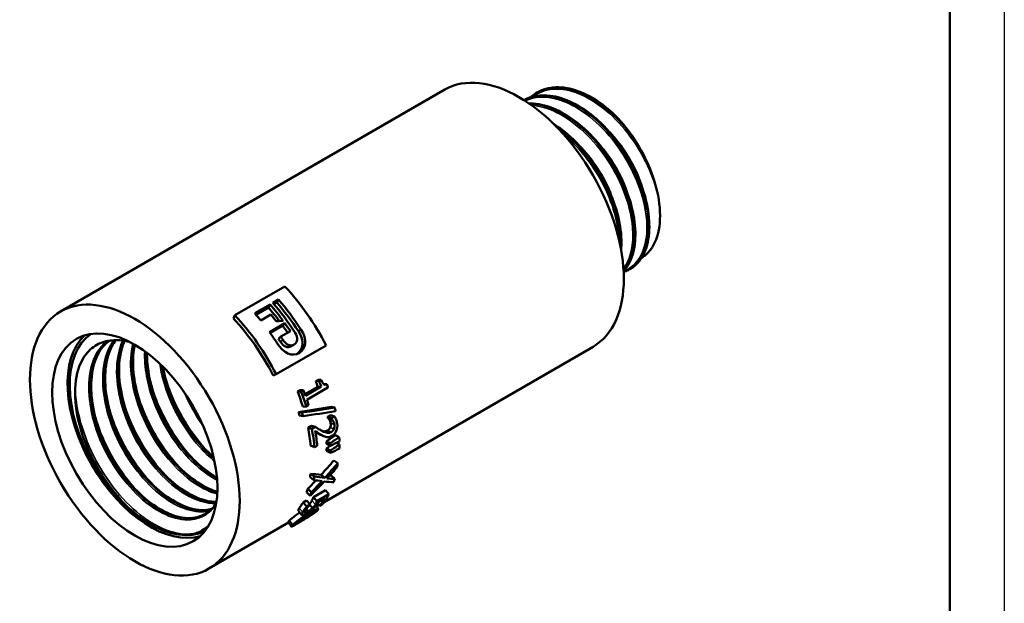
# Model space of a CAD drawing. Header units: millimetres. Extents: x -134 to 755, y -69 to 356.
# Tile 6 of 13: x 119 to 210, y 110 to 164. Entities that reach past the tile are written whole.
import ezdxf

# ---------------------------------------------------------------- set-up
doc = ezdxf.new("R2010")
doc.units = ezdxf.units.MM
for name, color, linetype, lineweight in [('Видимые тонкие (ГОСТ)', 7, 'Continuous', 35), ('Видимый контур (ГОСТ)', 7, 'Continuous', 50), ('Кромка (ГОСТ)', 7, 'Continuous', 50)]:
    doc.layers.add(name, color=color, linetype=linetype, lineweight=lineweight)

# ---------------------------------------------------------------- blocks, each defined once
blk = doc.blocks.new('Рамки ГОСТ_ граница 297x210')
at = {"layer": 'Кромка (ГОСТ)', "lineweight": 25}
blk.add_line((210, 297), (210, 0), dxfattribs=at)
at = {"layer": 'Кромка (ГОСТ)'}
blk.add_line((205, 5), (205, 292), dxfattribs=at)

msp = doc.modelspace()

# ---------------------------------------------------------------- linework, layer by layer
at = {"layer": 'Видимые тонкие (ГОСТ)'}
for p, q in [((145.0314, 134.8567), (145.2597, 135.0366)), ((143.3828, 133.8901), (143.6114, 134.0696)), ((144.3894, 133.4928), (144.6343, 133.6459)), ((144.9275, 132.7839), (145.0856, 132.8598)), ((147.9557, 126.0234), (148.3047, 125.8875)), ((147.9971, 126.4002), (148.3444, 126.2763)), ((147.7015, 125.736), (148.0511, 125.5953)), ((146.2757, 119.288), (146.5912, 118.9216)), ((145.1112, 118.591), (145.4259, 118.2233)), ((145.7812, 118.5239), (145.9478, 118.3182)), ((145.9744, 118.215), (146.0314, 118.1394)), ((145.9975, 118.0236), (146.0788, 117.9006)), ((146.4623, 118.272), (146.5044, 118.211)), ((144.2174, 117.4625), (144.4993, 117.0534)), ((144.7325, 117.1857), (144.7625, 117.1403)), ((145.2874, 117.6017), (145.3689, 117.4773))]:
    msp.add_line(p, q, dxfattribs=at)
for points, knots in [([(178.1268, 147.3632), (177.6557, 149.4172), (176.5431, 151.6361), (175.0783, 153.4059), (173.6139, 155.1752), (171.8137, 156.4752), (170.1544, 156.943), (168.7777, 157.3311), (167.5107, 157.1424), (166.5788, 156.43)], [8.11048, 8.11048, 8.11048, 8.11048, 8.8815114, 8.8815114, 8.8815114, 9.65231, 9.65231, 9.65231, 10.291803, 10.291803, 10.291803, 10.291803]), ([(174.9593, 140.3938), (175.3464, 140.5352), (175.6932, 140.7558), (175.9866, 141.054), (176.9097, 141.9921), (177.2933, 143.6867), (177.0186, 145.6686), (176.744, 147.6501), (175.8141, 149.8959), (174.4674, 151.7875), (173.0829, 153.7321), (171.2731, 155.2774), (169.54, 155.9725), (168.1966, 156.5112), (166.9117, 156.5346), (165.8968, 156.0581)], [13.2584405, 13.2584405, 13.2584405, 13.2584405, 13.5030153, 13.5030153, 13.5030153, 14.2725393, 14.2725393, 14.2725393, 15.0418712, 15.0418712, 15.0418712, 15.8327913, 15.8327913, 15.8327913, 16.4458727, 16.4458727, 16.4458727, 16.4458727]), ([(174.9473, 140.5988), (175.6168, 141.4803), (175.9261, 142.8304), (175.7924, 144.409), (175.6282, 146.35), (174.7957, 148.6136), (173.5093, 150.5697), (172.2238, 152.5244), (170.4992, 154.1493), (168.794, 154.9903), (168.0055, 155.3792), (167.2252, 155.5984), (166.4969, 155.6457)], [19.8586559, 19.8586559, 19.8586559, 19.8586559, 20.4878091, 20.4878091, 20.4878091, 21.2614037, 21.2614037, 21.2614037, 22.0344232, 22.0344232, 22.0344232, 22.3918897, 22.3918897, 22.3918897, 22.3918897]), ([(176.874, 147.4406), (176.6699, 148.2777), (176.3522, 149.1437), (175.9309, 149.9849), (175.2617, 151.3209), (174.3368, 152.5814), (173.3037, 153.5792)], [8.12549654, 8.12549654, 8.12549654, 8.12549654, 8.48563642, 8.48563642, 8.48563642, 9.05765388, 9.05765388, 9.05765388, 9.05765388]), ([(174.5311, 143.3074), (174.4506, 145.0481), (173.8184, 147.0902), (172.761, 148.9525), (171.8722, 150.5177), (170.6899, 151.9402), (169.4153, 152.9946)], [26.7226081, 26.7226081, 26.7226081, 26.7226081, 27.4314625, 27.4314625, 27.4314625, 28.0272323, 28.0272323, 28.0272323, 28.0272323]), ([(175.5895, 146.7024), (175.2969, 147.8876), (174.7758, 149.1313), (174.0712, 150.2773), (173.4872, 151.2271), (172.7811, 152.1029), (172.0169, 152.8376)], [14.40927018, 14.40927018, 14.40927018, 14.40927018, 14.91886826, 14.91886826, 14.91886826, 15.34124552, 15.34124552, 15.34124552, 15.34124552]), ([(174.3079, 145.9603), (173.9417, 147.4381), (173.2123, 149.0077), (172.2345, 150.3652), (171.7784, 150.9985), (171.2704, 151.5824), (170.7335, 152.0964)], [20.69245549, 20.69245549, 20.69245549, 20.69245549, 21.32798654, 21.32798654, 21.32798654, 21.62443082, 21.62443082, 21.62443082, 21.62443082]), ([(127.3798, 133.946), (126.6866, 133.3826), (126.1809, 132.5317), (125.9286, 131.4668), (125.5227, 129.7539), (125.7764, 127.5066), (126.6066, 125.3273), (127.4346, 123.1534), (128.8262, 121.0713), (130.3908, 119.6361), (131.9684, 118.189), (133.7032, 117.4161), (135.1044, 117.5214), (136.0977, 117.596), (136.9151, 118.1108), (137.4483, 118.9674)], [69.9946327, 69.9946327, 69.9946327, 69.9946327, 70.4727924, 70.4727924, 70.4727924, 71.2419606, 71.2419606, 71.2419606, 72.0092259, 72.0092259, 72.0092259, 72.7828251, 72.7828251, 72.7828251, 73.3312167, 73.3312167, 73.3312167, 73.3312167]), ([(128.0342, 134.0284), (127.5186, 133.3345), (127.1818, 132.416), (127.0661, 131.3433), (126.8639, 129.4704), (127.3373, 127.1487), (128.3424, 125.0046), (129.346, 122.8639), (130.8675, 120.9244), (132.478, 119.7064), (134.0059, 118.5509), (135.5968, 118.0569), (136.8473, 118.3301)], [63.8714031, 63.8714031, 63.8714031, 63.8714031, 64.3133417, 64.3133417, 64.3133417, 65.0850185, 65.0850185, 65.0850185, 65.8554898, 65.8554898, 65.8554898, 66.5864556, 66.5864556, 66.5864556, 66.5864556]), ([(128.865, 134.0048), (128.4893, 133.195), (128.2928, 132.1982), (128.3032, 131.0887), (128.322, 129.0906), (129.0112, 126.7493), (130.1697, 124.6917), (131.3275, 122.6353), (132.9404, 120.8851), (134.5571, 119.907), (135.5523, 119.305), (136.5419, 118.9995), (137.4213, 119.0011)], [57.7353562, 57.7353562, 57.7353562, 57.7353562, 58.1620523, 58.1620523, 58.1620523, 58.9304876, 58.9304876, 58.9304876, 59.6984465, 59.6984465, 59.6984465, 60.1711621, 60.1711621, 60.1711621, 60.1711621]), ([(129.7965, 133.7258), (129.5925, 132.8898), (129.5358, 131.931), (129.6393, 130.9064), (129.8516, 128.8071), (130.7338, 126.4558), (132.0295, 124.4891), (133.3241, 122.5241), (135.0159, 120.9654), (136.6274, 120.2314), (136.9419, 120.0881), (137.2527, 119.9766), (137.5565, 119.8965)], [51.6172925, 51.6172925, 51.6172925, 51.6172925, 51.9945859, 51.9945859, 51.9945859, 52.7676863, 52.7676863, 52.7676863, 53.5401188, 53.5401188, 53.5401188, 53.690911, 53.690911, 53.690911, 53.690911]), ([(130.8844, 133.0386), (130.8518, 132.3128), (130.9074, 131.5343), (131.0542, 130.7306), (131.4454, 128.5885), (132.4791, 126.2913), (133.8616, 124.452), (134.9614, 122.9891), (136.2716, 121.8286), (137.5519, 121.1519)], [45.5345021, 45.5345021, 45.5345021, 45.5345021, 45.8223105, 45.8223105, 45.8223105, 46.5894301, 46.5894301, 46.5894301, 47.1996226, 47.1996226, 47.1996226, 47.1996226]), ([(132.2725, 131.8904), (132.3471, 131.3707), (132.4592, 130.839), (132.6086, 130.3036), (133.2183, 128.119), (134.4417, 125.8977), (135.9323, 124.2348), (136.3736, 123.7424), (136.8368, 123.3007), (137.3093, 122.9169)], [39.4887215, 39.4887215, 39.4887215, 39.4887215, 39.6771867, 39.6771867, 39.6771867, 40.4461752, 40.4461752, 40.4461752, 40.6738522, 40.6738522, 40.6738522, 40.6738522]), ([(132.7428, 130.7555), (132.9, 130.2081), (133.09, 129.6586), (133.3115, 129.1144), (134.1313, 127.1007), (135.3749, 125.1787), (136.7893, 123.6978)], [33.40459608, 33.40459608, 33.40459608, 33.40459608, 33.57602905, 33.57602905, 33.57602905, 34.21049867, 34.21049867, 34.21049867, 34.21049867]), ([(124.4921, 129.6858), (124.5039, 129.0817), (124.5671, 128.4512), (124.6829, 127.8057), (125.1016, 125.4707), (126.2032, 122.9626), (127.6922, 120.9164), (129.1854, 118.8645), (131.0529, 117.2976), (132.8004, 116.6119), (133.7771, 116.2286), (134.7142, 116.1139), (135.5296, 116.2762)], [70.7402601, 70.7402601, 70.7402601, 70.7402601, 70.946257, 70.946257, 70.946257, 71.6913461, 71.6913461, 71.6913461, 72.4385267, 72.4385267, 72.4385267, 72.8561524, 72.8561524, 72.8561524, 72.8561524]), ([(131.4575, 130.0153), (132.0257, 128.0669), (133.0116, 126.0928), (134.2484, 124.4402), (134.6454, 123.9096), (135.0673, 123.4135), (135.505, 122.9589)], [39.68778139, 39.68778139, 39.68778139, 39.68778139, 40.29781841, 40.29781841, 40.29781841, 40.49368398, 40.49368398, 40.49368398, 40.49368398]), ([(130.1765, 129.2727), (130.4401, 128.3581), (130.7936, 127.4377), (131.2277, 126.5478), (132.0156, 124.9331), (133.0633, 123.4299), (134.2219, 122.2171)], [45.9709667, 45.9709667, 45.9709667, 45.9709667, 46.2572925, 46.2572925, 46.2572925, 46.77686928, 46.77686928, 46.77686928, 46.77686928]), ([(127.6082, 127.7906), (128.0096, 126.4083), (128.616, 125.0125), (129.3824, 123.7296), (130.0435, 122.6228), (130.8203, 121.6054), (131.6537, 120.7362)], [58.53733731, 58.53733731, 58.53733731, 58.53733731, 58.97000187, 58.97000187, 58.97000187, 59.3432399, 59.3432399, 59.3432399, 59.3432399]), ([(128.8874, 128.532), (129.5771, 126.1504), (130.9111, 123.7385), (132.5349, 121.9075), (132.6669, 121.7586), (132.8007, 121.6138), (132.936, 121.473)], [52.25415201, 52.25415201, 52.25415201, 52.25415201, 52.99947887, 52.99947887, 52.99947887, 53.06005459, 53.06005459, 53.06005459, 53.06005459]), ([(126.3215, 127.0485), (126.4635, 126.5543), (126.6323, 126.0583), (126.827, 125.566), (127.6461, 123.4954), (128.9165, 121.5099), (130.3682, 119.9904)], [64.82052262, 64.82052262, 64.82052262, 64.82052262, 64.97530519, 64.97530519, 64.97530519, 65.62642521, 65.62642521, 65.62642521, 65.62642521]), ([(125.0893, 125.5559), (125.7248, 123.6929), (126.723, 121.8441), (127.9338, 120.3051), (129.148, 118.7617), (130.5652, 117.5334), (131.9526, 116.813)], [71.1754891, 71.1754891, 71.1754891, 71.1754891, 71.7534653, 71.7534653, 71.7534653, 72.333073, 72.333073, 72.333073, 72.333073])]:
    msp.add_open_spline(points, degree=3, knots=knots, dxfattribs=at)
msp.add_open_spline([(134.519, 129.2619), (134.9787, 128.1797), (135.5718, 127.131), (136.2499, 126.187)], degree=3, dxfattribs=at)
at = {"layer": 'Видимый контур (ГОСТ)'}
for p, q in [((123.1477, 136.672), (158.503, 157.0844)), ((167.005, 156.8197), (167.017, 156.8267)), ((175.5327, 140.5665), (175.5447, 140.5735)), ((139.1822, 136.339), (143.7784, 138.9926)), ((142.6677, 137.4714), (143.2007, 137.7791)), ((143.0451, 137.5023), (143.2007, 137.7791)), ((141.006, 136.512), (142.4183, 137.3274)), ((142.2627, 137.0506), (141.1141, 136.3874)), ((142.2627, 137.0506), (142.4183, 137.3274)), ((143.0451, 137.5023), (142.7758, 137.3468)), ((139.0451, 136.0418), (139.1822, 136.339)), ((142.4936, 136.3955), (141.5583, 135.8555)), ((142.3768, 134.7816), (143.7892, 135.597)), ((143.5852, 135.3814), (142.4264, 134.7124)), ((143.5852, 135.3814), (143.7892, 135.597)), ((143.1934, 134.18), (143.4151, 134.3701)), ((144.2882, 134.8742), (143.4151, 134.3701)), ((147.5747, 133.5628), (142.9785, 130.9092)), ((147.4099, 119.1565), (172.153, 133.442)), ((142.7073, 130.8039), (142.9785, 130.9092)), ((145.6297, 129.0808), (146.8121, 129.7634)), ((145.682, 128.9348), (147.1264, 129.7687)), ((147.7522, 129.6845), (145.8101, 128.5632)), ((146.626, 130.2682), (146.8234, 130.3821)), ((146.626, 130.2682), (146.9336, 130.292)), ((146.8121, 129.7634), (147.1264, 129.7687)), ((146.8234, 130.3821), (147.131, 130.4059)), ((146.9336, 130.292), (147.131, 130.4059)), ((147.3867, 129.9814), (147.6498, 129.9837)), ((144.9616, 129.3072), (145.1816, 129.4343)), ((144.9616, 129.3072), (145.2691, 129.331)), ((145.1816, 129.4343), (145.4892, 129.4581)), ((145.2691, 129.331), (145.4892, 129.4581)), ((145.4294, 127.9505), (145.7541, 127.9246)), ((145.9742, 128.0517), (145.7541, 127.9246)), ((148.0414, 127.9108), (148.3793, 127.8359)), ((145.0402, 127.417), (145.3678, 127.3815)), ((145.1293, 127.1027), (145.4602, 127.0556)), ((147.6964, 126.9568), (148.0038, 127.1343)), ((147.6964, 126.9568), (148.0395, 126.8572)), ((147.7001, 126.937), (148.0434, 126.8367)), ((148.0038, 127.1343), (148.3469, 127.0347)), ((148.0395, 126.8572), (148.3469, 127.0347)), ((145.9213, 125.9956), (146.2269, 126.172)), ((145.9213, 125.9956), (146.264, 125.8981)), ((146.2269, 126.172), (146.5696, 126.0745)), ((146.264, 125.8981), (146.5696, 126.0745)), ((147.8669, 126.7423), (148.2119, 126.6323)), ((146.9008, 125.4143), (147.2498, 125.2784)), ((148.4379, 125.294), (148.7903, 125.1232)), ((146.1584, 124.3497), (146.5098, 124.192)), ((146.7596, 124.3362), (146.5098, 124.192)), ((147.6043, 124.7348), (147.9569, 124.5613)), ((147.6165, 124.5085), (147.9695, 124.3266)), ((148.5462, 124.6054), (148.8196, 124.455)), ((147.6291, 124.0921), (147.9826, 123.895)), ((147.6304, 123.8715), (147.984, 123.6663)), ((148.2969, 122.9781), (148.6477, 122.7245)), ((146.1442, 121.7563), (146.4951, 121.5035)), ((147.1151, 121.6597), (147.462, 121.3805)), ((148.0309, 121.5861), (148.3719, 121.2815)), ((146.1013, 121.4276), (146.4506, 121.1627)), ((145.7893, 120.0489), (146.1271, 119.7336)), ((145.8806, 120.3603), (146.2219, 120.0564)), ((146.4071, 119.5955), (147.518, 120.2369)), ((146.7294, 119.2415), (147.8402, 119.8828)), ((147.518, 120.2369), (147.8402, 119.8828)), ((145.4758, 119.1099), (145.7815, 119.2863)), ((145.4758, 119.1099), (145.7994, 118.7585)), ((145.7815, 119.2863), (146.105, 118.935)), ((145.7994, 118.7585), (146.105, 118.935)), ((146.0729, 118.8907), (146.3207, 118.5896)), ((146.4071, 119.5955), (146.7294, 119.2415)), ((146.6974, 118.7451), (146.9545, 118.8935)), ((146.8291, 119.054), (147.0155, 118.8154)), ((147.4647, 119.5062), (146.8901, 119.1745)), ((147.2688, 118.9616), (147.0155, 118.8154)), ((145.6216, 118.2359), (145.6526, 118.1981)), ((136.7977, 113.0295), (144.1334, 117.2648))]:
    msp.add_line(p, q, dxfattribs=at)
for centre, major_axis, start_param, end_param in [((165.328, 145.2632), (-6.825, 11.8212), 3.1415927, 6.2831853), ((171.8801, 149.0461), (-4.5849, 7.9412), 4.8632545, 4.922002), ((139.8996, 130.5821), (7.075, -12.2543), 1.4819045, 1.958095), ((138.7981, 129.9461), (7.075, -12.2543), 1.6541183, 1.9005766), ((138.0157, 129.4944), (-6.825, 11.8212), 4.9208314, 5.0421693), ((138.0157, 129.4944), (7.075, -12.2543), 1.760546, 1.9005766), ((138.265, 129.6384), (-7.075, 12.2543), 4.7947682, 5.0421693), ((138.7981, 129.9461), (-6.825, 11.8212), 4.7957109, 5.0421693), ((135.3034, 127.9285), (-6.825, 11.8212), 4.6234972, 5.0996877), ((135.3034, 127.9285), (-7.075, 12.2543), 4.6234972, 5.0996877), ((136.6033, 128.679), (-7.075, 12.2543), 4.9797009, 5.0421693), ((137.5387, 129.219), (-7.075, 12.2543), 4.9231072, 4.9797009), ((138.0157, 129.4944), (-6.825, 11.8212), 4.8241803, 4.8827018), ((138.0157, 129.4944), (7.075, -12.2543), 1.6786217, 1.7411092), ((131.3869, 125.6673), (5.375, -9.3098), 3.2735299, 6.1512481), ((131.3869, 125.6673), (5.2375, -9.0716), 3.1781058, 6.2466722), ((131.3869, 125.6673), (5.2375, -9.0716), 3.1781058, 6.2466722), ((136.6033, 128.679), (-7.075, 12.2543), 4.7970281, 4.8827018), ((137.1426, 128.9903), (-6.825, 11.8212), 4.7947682, 4.8202144), ((137.1426, 128.9903), (7.075, -12.2543), 1.6531756, 1.6786217), ((138.23, 129.6181), (-6.825, 11.8212), 4.4022979, 4.4428315), ((138.23, 129.6181), (-7.075, 12.2543), 4.4022979, 4.4428315), ((138.7277, 129.9055), (7.075, -12.2543), 1.2319337, 1.2550957), ((136.5655, 128.6571), (-6.825, 11.8212), 4.3338975, 4.4428315), ((136.5655, 128.6571), (-7.075, 12.2543), 4.3338975, 4.4428315), ((136.7856, 128.7842), (7.075, -12.2543), 1.2607053, 1.3012389), ((136.7856, 128.7842), (7.075, -12.2543), 1.1923048, 1.2319337), ((138.8168, 129.9569), (7.075, -12.2543), 1.0583992, 1.0840946), ((136.0974, 128.3869), (-6.825, 11.8212), 4.2873924, 4.3127259), ((136.0974, 128.3869), (-7.075, 12.2543), 4.2873924, 4.3127259), ((138.3295, 129.6756), (-6.825, 11.8212), 4.1690488, 4.1706774), ((136.5655, 128.6571), (-6.825, 11.8212), 4.0376765, 4.1753822), ((138.3295, 129.6756), (-7.075, 12.2543), 4.1690488, 4.1706774), ((136.5655, 128.6571), (-7.075, 12.2543), 4.0376765, 4.1753822), ((136.8153, 128.8013), (7.075, -12.2543), 0.8960838, 1.0057417), ((138.8168, 129.9569), (7.075, -12.2543), 0.8327501, 0.8655027), ((137.9785, 129.4729), (-6.825, 11.8212), 3.9808571, 4.000581), ((137.9785, 129.4729), (-7.075, 12.2543), 3.9808571, 4.000581), ((138.8168, 129.9569), (7.075, -12.2543), 0.7762926, 0.8090452), ((137.9785, 129.4729), (-6.825, 11.8212), 3.9243995, 3.9441235), ((137.9785, 129.4729), (-7.075, 12.2543), 3.9243995, 3.9441235), ((138.7208, 129.9015), (7.075, -12.2543), 0.6259201, 0.6599394), ((136.5655, 128.6571), (-6.825, 11.8212), 3.7716747, 3.8037035), ((136.5655, 128.6571), (-7.075, 12.2543), 3.7716747, 3.8037035), ((138.7208, 129.9015), (7.075, -12.2543), 0.4864049, 0.5184337), ((136.5655, 128.6571), (-6.825, 11.8212), 3.6279976, 3.6620169), ((136.5655, 128.6571), (-7.075, 12.2543), 3.6279976, 3.6620169), ((138.7208, 129.9015), (7.075, -12.2543), 0.2388605, 0.361366), ((136.948, 128.878), (7.075, -12.2543), 0.3684232, 0.3705947), ((138.4675, 129.7553), (7.075, -12.2543), 0.2388605, 0.3325944)]:
    msp.add_ellipse(centre, major_axis=major_axis, ratio=0.5773503, start_param=start_param, end_param=end_param, dxfattribs=at)
for major_axis in [(-6.825, 11.8212), (-5.375, 9.3098)]:
    msp.add_ellipse((129.9727, 124.8508), major_axis=major_axis, ratio=0.5773503, dxfattribs=at)
for points, knots in [([(166.8537, 156.7192), (167.2473, 156.9786), (167.6915, 157.1539), (168.1761, 157.2345), (169.6382, 157.4777), (171.4512, 156.8557), (173.1343, 155.5465), (174.0645, 154.823), (174.953, 153.8986), (175.7239, 152.8566)], [-10.2430742, -10.2430742, -10.2430742, -10.2430742, -9.98754, -9.98754, -9.98754, -9.2164091, -9.2164091, -9.2164091, -8.7902453, -8.7902453, -8.7902453, -8.7902453]), ([(175.4106, 153.2876), (173.9641, 155.1073), (172.1613, 156.4791), (170.4777, 157.022), (169.1813, 157.44), (167.9666, 157.3628), (167.0187, 156.8229)], [2.5658075, 2.5658075, 2.5658075, 2.5658075, 3.334851, 3.334851, 3.334851, 3.9269908, 3.9269908, 3.9269908, 3.9269908]), ([(167.1771, 156.9133), (167.7117, 157.1843), (168.3293, 157.3177), (169.6265, 157.2949), (170.3215, 157.1416), (171.7304, 156.5732), (172.4622, 156.1449), (173.3186, 155.4884), (173.4746, 155.3623), (173.629, 155.2309)], [0, 0, 0, 0, 0.28854717, 0.28854717, 0.57456741, 0.57456741, 0.86699647, 0.86699647, 0.93267759, 0.93267759, 0.93267759, 0.93267759]), ([(175.544, 140.5752), (175.7023, 140.6654), (175.8516, 140.7713), (175.9907, 140.8928), (176.9782, 141.7555), (177.4406, 143.3952), (177.2383, 145.3598), (177.0361, 147.3239), (176.1713, 149.5903), (174.8639, 151.5373), (173.5569, 153.4839), (171.8215, 155.0891), (170.1132, 155.9105), (168.5171, 156.6779), (166.9615, 156.7511), (165.8, 156.1219)], [7.0685835, 7.0685835, 7.0685835, 7.0685835, 7.1767305, 7.1767305, 7.1767305, 7.9444791, 7.9444791, 7.9444791, 8.7120321, 8.7120321, 8.7120321, 9.479395, 9.479395, 9.479395, 10.1963274, 10.1963274, 10.1963274, 10.1963274]), ([(165.804, 156.1158), (166.3342, 156.4045), (166.9431, 156.5538), (167.6053, 156.5464), (169.159, 156.5292), (170.9893, 155.6508), (172.6143, 154.1576), (174.2376, 152.666), (175.6383, 150.578), (176.4515, 148.4669), (177.2721, 146.3365), (177.4852, 144.2074), (177.0466, 142.6739), (176.7535, 141.649), (176.172, 140.8982), (175.3953, 140.4996)], [-16.476972, -16.476972, -16.476972, -16.476972, -16.1494792, -16.1494792, -16.1494792, -15.3811969, -15.3811969, -15.3811969, -14.6137227, -14.6137227, -14.6137227, -13.8392353, -13.8392353, -13.8392353, -13.3216781, -13.3216781, -13.3216781, -13.3216781]), ([(165.8929, 156.1719), (166.4275, 156.4429), (167.0451, 156.5763), (168.3423, 156.5534), (169.0373, 156.4002), (170.4462, 155.8318), (171.178, 155.4035), (171.9637, 154.8012), (172.0497, 154.7334), (172.3922, 154.455), (172.6459, 154.2308), (173.5736, 153.3433), (174.2202, 152.5818), (175.3401, 150.97), (175.83, 150.1016), (176.6087, 148.3567), (176.907, 147.4587), (177.2796, 145.7445), (177.3581, 144.9072), (177.2877, 143.3949), (177.1372, 142.7013), (176.6243, 141.5473), (176.2546, 141.0716), (175.7589, 140.7099), (175.717, 140.681), (175.6744, 140.6532)], [0, 0, 0, 0, 0.2885472, 0.2885472, 0.5745674, 0.5745674, 0.8669965, 0.8669965, 0.9030885, 0.9030885, 1.0115324, 1.0115324, 1.3090518, 1.3090518, 1.6014274, 1.6014274, 1.8937369, 1.8937369, 2.1864767, 2.1864767, 2.4801337, 2.4801337, 2.7731743, 2.7731743, 2.7997323, 2.7997323, 2.7997323, 2.7997323]), ([(166.2526, 155.8233), (166.3056, 155.8243), (166.3589, 155.8244), (167.0581, 155.812), (167.7531, 155.6588), (169.1621, 155.0903), (169.8938, 154.6621), (171.2954, 153.5877), (171.9824, 152.9271), (173.2243, 151.4642), (173.7949, 150.6439), (174.7531, 148.9499), (175.1529, 148.0552), (175.7372, 146.3034), (175.9289, 145.4245), (176.0841, 143.7899), (176.0491, 143.0142), (175.7568, 141.6608), (175.4948, 141.066), (175.0791, 140.531), (175.0213, 140.4627), (174.9612, 140.3974)], [0.2648541, 0.2648541, 0.2648541, 0.2648541, 0.2885472, 0.2885472, 0.5745674, 0.5745674, 0.8669965, 0.8669965, 1.1606228, 1.1606228, 1.453481, 1.453481, 1.7458163, 1.7458163, 2.0382542, 2.0382542, 2.3314306, 2.3314306, 2.6252849, 2.6252849, 2.6703654, 2.6703654, 2.6703654, 2.6703654]), ([(174.9585, 140.4051), (175.6617, 141.1959), (176.0387, 142.4366), (175.9995, 143.9253), (175.9495, 145.8204), (175.2252, 148.0951), (174.0102, 150.1185), (172.7961, 152.1404), (171.1056, 153.8879), (169.3861, 154.8752), (168.3145, 155.4905), (167.239, 155.8061), (166.2707, 155.8055)], [13.5290315, 13.5290315, 13.5290315, 13.5290315, 14.1355687, 14.1355687, 14.1355687, 14.9077051, 14.9077051, 14.9077051, 15.6792497, 15.6792497, 15.6792497, 16.1601194, 16.1601194, 16.1601194, 16.1601194]), ([(166.2794, 155.804), (166.4629, 155.8045), (166.6503, 155.7931), (166.8412, 155.7697), (168.4479, 155.5726), (170.2788, 154.5214), (171.8526, 152.9089), (173.4914, 151.2297), (174.8305, 148.9611), (175.4953, 146.7737), (176.1399, 144.6528), (176.145, 142.6344), (175.5238, 141.283), (175.371, 140.9505), (175.1807, 140.6594), (174.9582, 140.4125)], [-22.4396629, -22.4396629, -22.4396629, -22.4396629, -22.3484707, -22.3484707, -22.3484707, -21.580807, -21.580807, -21.580807, -20.7813969, -20.7813969, -20.7813969, -20.0062841, -20.0062841, -20.0062841, -19.8155629, -19.8155629, -19.8155629, -19.8155629]), ([(175.4106, 153.2876), (174.9852, 153.8519), (174.5837, 154.302), (173.9577, 154.9415), (173.7347, 155.1406), (173.6332, 155.2273), (173.6311, 155.2291), (173.629, 155.2309)], [-0.088933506, -0.088933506, -0.088933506, -0.088933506, -0.045690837, -0.045690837, -0.00901689, -0.00901689, -0.008283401, -0.008283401, -0.008283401, -0.008283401]), ([(168.5298, 153.9288), (168.7922, 153.763), (169.0528, 153.581), (170.0112, 152.8463), (170.6982, 152.1857), (171.9401, 150.7228), (172.5107, 149.9025), (173.4689, 148.2085), (173.8688, 147.3138), (174.453, 145.562), (174.6447, 144.6831), (174.7726, 143.3366), (174.7756, 142.8243), (174.7318, 142.3454)], [0.7598463, 0.7598463, 0.7598463, 0.7598463, 0.8669965, 0.8669965, 1.1606228, 1.1606228, 1.453481, 1.453481, 1.7458163, 1.7458163, 2.0382542, 2.0382542, 2.2282099, 2.2282099, 2.2282099, 2.2282099]), ([(174.704, 142.496), (174.8079, 144.2218), (174.2957, 146.365), (173.2799, 148.374), (172.2299, 150.4506), (170.6532, 152.3601), (168.9624, 153.5773), (168.8742, 153.6408), (168.7857, 153.7024), (168.6971, 153.762)], [20.3228248, 20.3228248, 20.3228248, 20.3228248, 21.0654957, 21.0654957, 21.0654957, 21.8331594, 21.8331594, 21.8331594, 21.8731957, 21.8731957, 21.8731957, 21.8731957]), ([(168.7417, 153.7101), (169.6551, 153.0844), (170.5458, 152.2658), (171.3397, 151.3103), (172.8218, 149.5267), (173.9503, 147.2868), (174.4315, 145.2103), (174.65, 144.2675), (174.7341, 143.3634), (174.6894, 142.5469)], [-28.1477158, -28.1477158, -28.1477158, -28.1477158, -27.7347167, -27.7347167, -27.7347167, -26.9637396, -26.9637396, -26.9637396, -26.6137139, -26.6137139, -26.6137139, -26.6137139]), ([(178.1268, 147.3632), (177.9517, 148.263), (177.6557, 149.1999), (176.8416, 151.0753), (176.3224, 152.002), (175.7239, 152.8566)], [-0.62215076, -0.62215076, -0.62215076, -0.62215076, -0.31533638, -0.31533638, 0, 0, 0, 0]), ([(176.5993, 141.6007), (176.9196, 141.7923), (177.202, 142.0484), (177.8569, 142.9157), (178.1318, 143.6386), (178.3703, 145.3517), (178.3281, 146.3281), (178.1268, 147.3632)], [-0.90122559, -0.90122559, -0.90122559, -0.90122559, -0.70136294, -0.70136294, -0.35264054, -0.35264054, 0, 0, 0, 0]), ([(128.2157, 119.8521), (127.3863, 120.8541), (126.6525, 121.9812), (125.4749, 124.3381), (125.0368, 125.5431), (124.5102, 127.8709), (124.4198, 128.9728), (124.5942, 130.9295), (124.85, 131.7704), (125.5461, 132.8863), (125.8983, 133.2511), (126.7197, 133.7795), (127.1832, 133.9437), (127.6909, 134.004)], [0, 0, 0, 0, 0.4009498, 0.4009498, 0.7936422, 0.7936422, 1.1780741, 1.1780741, 1.5542421, 1.5542421, 1.810301, 1.810301, 2.0623573, 2.0623573, 2.0623573, 2.0623573]), ([(127.6055, 133.985), (127.0201, 133.5385), (126.5617, 132.8933), (126.2732, 132.0841), (125.7146, 130.5166), (125.7996, 128.3517), (126.4907, 126.1743), (127.1798, 124.0032), (128.4627, 121.8442), (129.9755, 120.2779), (131.4847, 118.7152), (133.2047, 117.7597), (134.6546, 117.6623), (135.3773, 117.6138), (136.0286, 117.7789), (136.5677, 118.1308)], [69.9776774, 69.9776774, 69.9776774, 69.9776774, 70.3766536, 70.3766536, 70.3766536, 71.1494678, 71.1494678, 71.1494678, 71.9200785, 71.9200785, 71.9200785, 72.6888645, 72.6888645, 72.6888645, 73.0721135, 73.0721135, 73.0721135, 73.0721135]), ([(136.4477, 118.0507), (135.5446, 117.54), (134.3507, 117.5353), (133.0798, 118.0646), (131.4975, 118.7236), (129.8146, 120.2032), (128.5036, 122.1088), (127.1929, 124.0141), (126.2696, 126.3238), (125.9994, 128.4173), (125.7293, 130.5104), (126.1158, 132.3638), (127.0679, 133.4812), (127.2314, 133.6731), (127.4114, 133.843), (127.6057, 133.9903)], [-66.7574671, -66.7574671, -66.7574671, -66.7574671, -66.138858, -66.138858, -66.138858, -65.3686661, -65.3686661, -65.3686661, -64.598594, -64.598594, -64.598594, -63.8286404, -63.8286404, -63.8286404, -63.6963982, -63.6963982, -63.6963982, -63.6963982]), ([(127.6055, 133.9928), (127.1972, 133.6773), (126.8508, 133.2541), (126.2884, 132.1667), (126.0884, 131.4633), (125.9224, 129.9295), (125.949, 129.0833), (126.2152, 127.3452), (126.4575, 126.4317), (127.124, 124.6466), (127.5569, 123.7529), (128.5557, 122.0962), (129.1341, 121.3128), (130.3587, 119.9536), (131.0203, 119.3608), (132.3373, 118.437), (133.0091, 118.0941), (134.2724, 117.6932), (134.879, 117.6295), (135.7413, 117.7456), (136.0455, 117.839), (136.3218, 117.979)], [0.0434481, 0.0434481, 0.0434481, 0.0434481, 0.3065073, 0.3065073, 0.6038805, 0.6038805, 0.8946857, 0.8946857, 1.1847674, 1.1847674, 1.4756597, 1.4756597, 1.7670267, 1.7670267, 2.0582607, 2.0582607, 2.3487446, 2.3487446, 2.6384981, 2.6384981, 2.814276, 2.814276, 2.814276, 2.814276]), ([(128.2051, 134.0349), (127.8138, 133.5189), (127.524, 132.8749), (127.3578, 132.1284), (126.9737, 130.4028), (127.2541, 128.1495), (128.1072, 125.9803), (128.9589, 123.8146), (130.3708, 121.7576), (131.9411, 120.3653), (133.5089, 118.9752), (135.2159, 118.2634), (136.5806, 118.4163), (136.7346, 118.4336), (136.8841, 118.4619), (137.0286, 118.5007)], [63.8674555, 63.8674555, 63.8674555, 63.8674555, 64.2025585, 64.2025585, 64.2025585, 64.9771818, 64.9771818, 64.9771818, 65.7505168, 65.7505168, 65.7505168, 66.5226615, 66.5226615, 66.5226615, 66.6098248, 66.6098248, 66.6098248, 66.6098248]), ([(137.0307, 118.5119), (136.4577, 118.3613), (135.8107, 118.3695), (135.1236, 118.5482), (133.5899, 118.947), (131.8744, 120.191), (130.4577, 121.9503), (129.0411, 123.7095), (127.9399, 125.9642), (127.4674, 128.11), (126.995, 130.2556), (127.1571, 132.2684), (127.9239, 133.61), (128.011, 133.7623), (128.1058, 133.9059), (128.2078, 134.0403)], [-60.3252328, -60.3252328, -60.3252328, -60.3252328, -59.9805976, -59.9805976, -59.9805976, -59.2113239, -59.2113239, -59.2113239, -58.4421584, -58.4421584, -58.4421584, -57.6730998, -57.6730998, -57.6730998, -57.5857344, -57.5857344, -57.5857344, -57.5857344]), ([(128.2165, 134.0417), (128.0896, 133.8702), (127.974, 133.6843), (127.5725, 132.9081), (127.3726, 132.2047), (127.2066, 130.6709), (127.2332, 129.8248), (127.4994, 128.0866), (127.7417, 127.1732), (128.4081, 125.388), (128.8411, 124.4943), (129.8398, 122.8376), (130.4182, 122.0542), (131.6429, 120.695), (132.3045, 120.1022), (133.6215, 119.1784), (134.2933, 118.8355), (135.5566, 118.4346), (136.1632, 118.3709), (136.8153, 118.4587), (136.9281, 118.4805), (137.0379, 118.5084)], [0.2038409, 0.2038409, 0.2038409, 0.2038409, 0.3065073, 0.3065073, 0.6038805, 0.6038805, 0.8946857, 0.8946857, 1.1847674, 1.1847674, 1.4756597, 1.4756597, 1.7670267, 1.7670267, 2.0582607, 2.0582607, 2.3487446, 2.3487446, 2.6384981, 2.6384981, 2.7008337, 2.7008337, 2.7008337, 2.7008337]), ([(127.6909, 134.004), (127.9785, 134.0381), (128.4017, 134.0725), (129.1189, 133.9762), (129.2869, 133.9453), (129.4564, 133.906)], [0, 0, 0, 0, 0.142487, 0.142487, 0.18543274, 0.18543274, 0.18543274, 0.18543274]), ([(129.0181, 133.9849), (128.7827, 133.4791), (128.6185, 132.8992), (128.5355, 132.2607), (128.2979, 130.434), (128.7262, 128.1475), (129.6892, 126.0166), (130.6517, 123.887), (132.1366, 121.9369), (133.7251, 120.6891), (135.003, 119.6853), (136.3359, 119.145), (137.4789, 119.1395)], [57.7382177, 57.7382177, 57.7382177, 57.7382177, 58.0076419, 58.0076419, 58.0076419, 58.7784197, 58.7784197, 58.7784197, 59.548699, 59.548699, 59.548699, 60.1683678, 60.1683678, 60.1683678, 60.1683678]), ([(137.4803, 119.144), (137.3812, 119.1439), (137.2805, 119.148), (137.1785, 119.1563), (135.7225, 119.2748), (134.0025, 120.2504), (132.4993, 121.8265), (130.9964, 123.4025), (129.7276, 125.5615), (129.0515, 127.7262), (128.3754, 129.8907), (128.2999, 132.0368), (128.8597, 133.5908), (128.9091, 133.7281), (128.9635, 133.8605), (129.0225, 133.988)], [-53.8831989, -53.8831989, -53.8831989, -53.8831989, -53.8293581, -53.8293581, -53.8293581, -53.06091, -53.06091, -53.06091, -52.2925587, -52.2925587, -52.2925587, -51.5243027, -51.5243027, -51.5243027, -51.4564733, -51.4564733, -51.4564733, -51.4564733]), ([(129.0397, 133.9861), (128.8049, 133.4583), (128.6455, 132.8415), (128.4908, 131.4123), (128.5174, 130.5662), (128.7836, 128.828), (129.0258, 127.9146), (129.6923, 126.1295), (130.1253, 125.2357), (131.124, 123.579), (131.7024, 122.7956), (132.9271, 121.4365), (133.5887, 120.8436), (134.9056, 119.9199), (135.5775, 119.5769), (136.6512, 119.2362), (137.0806, 119.1629), (137.4825, 119.1563)], [0.3466515, 0.3466515, 0.3466515, 0.3466515, 0.6038805, 0.6038805, 0.8946857, 0.8946857, 1.1847674, 1.1847674, 1.4756597, 1.4756597, 1.7670267, 1.7670267, 2.0582607, 2.0582607, 2.3487446, 2.3487446, 2.551414, 2.551414, 2.551414, 2.551414]), ([(137.5657, 120.0698), (136.4142, 120.4054), (135.1692, 121.1862), (134.0302, 122.3163), (132.4912, 123.8434), (131.1645, 125.9909), (130.4306, 128.1748), (129.7729, 130.1321), (129.5987, 132.0985), (129.9449, 133.6441)], [-47.3932632, -47.3932632, -47.3932632, -47.3932632, -46.8194533, -46.8194533, -46.8194533, -46.0440273, -46.0440273, -46.0440273, -45.3490484, -45.3490484, -45.3490484, -45.3490484]), ([(129.938, 133.6467), (129.84, 133.2264), (129.7798, 132.775), (129.7605, 132.2987), (129.6815, 130.3562), (130.2803, 128.0214), (131.3773, 125.93), (132.4733, 123.8405), (134.053, 122.018), (135.6667, 120.9562), (136.3065, 120.5353), (136.9485, 120.2358), (137.5639, 120.0622)], [51.6303997, 51.6303997, 51.6303997, 51.6303997, 51.820597, 51.820597, 51.820597, 52.5962295, 52.5962295, 52.5962295, 53.3711691, 53.3711691, 53.3711691, 53.6783741, 53.6783741, 53.6783741, 53.6783741]), ([(129.9718, 133.6286), (129.9222, 133.3983), (129.8837, 133.1588), (129.7749, 132.1537), (129.8015, 131.3076), (130.0678, 129.5695), (130.31, 128.656), (130.9765, 126.8709), (131.4095, 125.9771), (132.4082, 124.3204), (132.9866, 123.5371), (134.2113, 122.1779), (134.8728, 121.585), (136.1898, 120.6613), (136.8616, 120.3183), (137.5185, 120.1099), (137.5429, 120.1023), (137.5673, 120.095)], [0.509268, 0.509268, 0.509268, 0.509268, 0.6038805, 0.6038805, 0.8946857, 0.8946857, 1.1847674, 1.1847674, 1.4756597, 1.4756597, 1.7670267, 1.7670267, 2.0582607, 2.0582607, 2.3487446, 2.3487446, 2.3599689, 2.3599689, 2.3599689, 2.3599689]), ([(137.5355, 121.3648), (136.9717, 121.6723), (136.4036, 122.0719), (135.852, 122.5557), (134.28, 123.9344), (132.8611, 125.9812), (131.9987, 128.1434), (131.3504, 129.7687), (131.0225, 131.4454), (131.0556, 132.9145)], [-40.8965495, -40.8965495, -40.8965495, -40.8965495, -40.6253787, -40.6253787, -40.6253787, -39.8525453, -39.8525453, -39.8525453, -39.2716108, -39.2716108, -39.2716108, -39.2716108]), ([(131.0417, 132.9236), (131.0348, 132.6916), (131.0372, 132.4542), (131.0491, 132.2121), (131.1483, 130.191), (131.9102, 127.8686), (133.1133, 125.8678), (134.3141, 123.8709), (135.9404, 122.2166), (137.5374, 121.3446)], [45.5527449, 45.5527449, 45.5527449, 45.5527449, 45.644864, 45.644864, 45.644864, 46.4140879, 46.4140879, 46.4140879, 47.1818445, 47.1818445, 47.1818445, 47.1818445]), ([(131.0955, 132.8836), (131.0879, 132.3392), (131.1293, 131.7645), (131.3519, 130.3109), (131.5942, 129.3974), (132.2607, 127.6123), (132.6936, 126.7186), (133.6924, 125.0619), (134.2708, 124.2785), (135.4954, 122.9193), (136.157, 122.3264), (137.0538, 121.6974), (137.2931, 121.5463), (137.5318, 121.4117)], [0.6989749, 0.6989749, 0.6989749, 0.6989749, 0.8946857, 0.8946857, 1.1847674, 1.1847674, 1.4756597, 1.4756597, 1.7670267, 1.7670267, 2.0582607, 2.0582607, 2.1631467, 2.1631467, 2.1631467, 2.1631467]), ([(132.4704, 131.6989), (132.81, 129.6706), (133.7341, 127.4823), (135.0045, 125.6768), (135.6807, 124.7157), (136.4508, 123.8687), (137.2521, 123.1865)], [39.5168402, 39.5168402, 39.5168402, 39.5168402, 40.2538245, 40.2538245, 40.2538245, 40.6461166, 40.6461166, 40.6461166, 40.6461166]), ([(137.2465, 123.2026), (135.8524, 124.3988), (134.5615, 126.1148), (133.6719, 127.9926), (133.0991, 129.2016), (132.6965, 130.4699), (132.4913, 131.6823)], [-34.3601808, -34.3601808, -34.3601808, -34.3601808, -33.6765443, -33.6765443, -33.6765443, -33.2363638, -33.2363638, -33.2363638, -33.2363638]), ([(132.5538, 131.6164), (132.6936, 130.8406), (132.917, 130.0354), (133.5448, 128.3537), (133.9778, 127.46), (134.9765, 125.8033), (135.5549, 125.0199), (136.5075, 123.9628), (136.8627, 123.6121), (137.2244, 123.2956)], [0.9283475, 0.9283475, 0.9283475, 0.9283475, 1.1847674, 1.1847674, 1.4756597, 1.4756597, 1.7670267, 1.7670267, 1.92879, 1.92879, 1.92879, 1.92879]), ([(147.131, 130.4059), (147.2066, 130.2083), (147.2803, 130.0747), (147.3558, 130.0054), (147.4313, 129.9362), (147.5289, 129.9289), (147.6498, 129.9837)], [0, 0, 0, 0, 1, 1, 1, 2, 2, 2, 2]), ([(147.8669, 126.7423), (147.8417, 126.7839), (147.8131, 126.8218), (147.7811, 126.8559), (147.7491, 126.89), (147.722, 126.9171), (147.7001, 126.937)], [0, 0, 0, 0, 1, 1, 1, 2, 2, 2, 2]), ([(148.3469, 127.0347), (148.3908, 126.9739), (148.4399, 126.8823), (148.4923, 126.7605), (148.5447, 126.6387), (148.5799, 126.5164), (148.5982, 126.3935)], [0, 0, 0, 0, 1, 1, 1, 2, 2, 2, 2]), ([(146.5696, 126.0745), (146.6836, 126.0015), (146.7916, 125.9338), (146.8942, 125.8715), (146.9967, 125.8091), (147.1009, 125.7513), (147.2068, 125.6979)], [0, 0, 0, 0, 1, 1, 1, 2, 2, 2, 2]), ([(147.7015, 125.736), (147.7621, 125.771), (147.8137, 125.813), (147.8562, 125.8621), (147.8988, 125.9112), (147.932, 125.965), (147.9557, 126.0234)], [0, 0, 0, 0, 1, 1, 1, 2, 2, 2, 2]), ([(147.9971, 126.4002), (147.9875, 126.4638), (147.971, 126.5247), (147.9475, 126.5827), (147.9241, 126.6407), (147.8972, 126.6939), (147.8669, 126.7423)], [0, 0, 0, 0, 1, 1, 1, 2, 2, 2, 2]), ([(147.9557, 126.0234), (147.9794, 126.0818), (147.9948, 126.1425), (148.0017, 126.2057), (148.0086, 126.2688), (148.0072, 126.3336), (147.9971, 126.4002)], [0, 0, 0, 0, 1, 1, 1, 2, 2, 2, 2]), ([(148.2119, 126.6323), (148.1864, 126.6758), (148.1574, 126.7155), (148.1251, 126.7514), (148.0928, 126.7872), (148.0655, 126.8157), (148.0434, 126.8367)], [0, 0, 0, 0, 1, 1, 1, 2, 2, 2, 2]), ([(148.5982, 126.3935), (148.6369, 126.1342), (148.6078, 125.903), (148.5174, 125.6975), (148.427, 125.4921), (148.2894, 125.3376), (148.1078, 125.2327)], [0, 0, 0, 0, 1, 1, 1, 2, 2, 2, 2]), ([(148.3444, 126.2763), (148.3344, 126.3422), (148.3175, 126.4054), (148.2937, 126.4658), (148.2698, 126.5262), (148.2426, 126.5817), (148.2119, 126.6323)], [0, 0, 0, 0, 1, 1, 1, 2, 2, 2, 2]), ([(148.3047, 125.8875), (148.3282, 125.9474), (148.3433, 126.01), (148.35, 126.0751), (148.3566, 126.1402), (148.3548, 126.2073), (148.3444, 126.2763)], [0, 0, 0, 0, 1, 1, 1, 2, 2, 2, 2]), ([(147.2498, 125.2784), (147.1357, 125.3373), (147.0151, 125.4077), (146.887, 125.4899), (146.759, 125.5722), (146.6557, 125.6389), (146.5789, 125.6895)], [0, 0, 0, 0, 1, 1, 1, 2, 2, 2, 2]), ([(147.2068, 125.6979), (147.4202, 125.5903), (147.5832, 125.5304), (147.7014, 125.5164), (147.8195, 125.5023), (147.9358, 125.5288), (148.0511, 125.5953)], [0, 0, 0, 0, 1, 1, 1, 2, 2, 2, 2]), ([(147.6619, 125.1248), (147.5942, 125.1327), (147.5259, 125.1509), (147.4567, 125.1797), (147.3874, 125.2084), (147.3184, 125.2413), (147.2498, 125.2784)], [0, 0, 0, 0, 1, 1, 1, 2, 2, 2, 2]), ([(147.2712, 125.6661), (147.3003, 125.6598), (147.3273, 125.6554), (147.3523, 125.653), (147.4701, 125.6417), (147.5863, 125.6695), (147.7015, 125.736)], [0.7877229, 0.7877229, 0.7877229, 0.7877229, 1, 1, 1, 2, 2, 2, 2]), ([(148.1078, 125.2327), (148.0228, 125.1837), (147.9436, 125.1511), (147.87, 125.135), (147.7965, 125.119), (147.7272, 125.1156), (147.6619, 125.1248)], [0, 0, 0, 0, 1, 1, 1, 2, 2, 2, 2]), ([(148.0511, 125.5953), (148.1116, 125.6303), (148.1632, 125.6727), (148.2057, 125.7227), (148.2481, 125.7726), (148.2812, 125.8275), (148.3047, 125.8875)], [0, 0, 0, 0, 1, 1, 1, 2, 2, 2, 2]), ([(131.9526, 116.813), (131.1985, 117.1817), (130.438, 117.6939), (129.0224, 118.9221), (128.5132, 119.4926), (128.2157, 119.8521)], [0, 0, 0, 0, 0.32083728, 0.32083728, 0.62057287, 0.62057287, 0.62057287, 0.62057287]), ([(145.1112, 118.591), (145.1579, 118.6694), (145.214, 118.7551), (145.2795, 118.848), (145.3451, 118.9409), (145.4102, 119.0286), (145.4758, 119.1099)], [0, 0, 0, 0, 1, 1, 1, 2, 2, 2, 2]), ([(145.4259, 118.2233), (145.4744, 118.3045), (145.5321, 118.3931), (145.5991, 118.4889), (145.6662, 118.5848), (145.7326, 118.675), (145.7994, 118.7585)], [0, 0, 0, 0, 1, 1, 1, 2, 2, 2, 2]), ([(146.0963, 118.9171), (146.0707, 118.8889), (146.0387, 118.8511), (146, 118.8042), (145.9613, 118.7573), (145.9216, 118.7077), (145.8808, 118.6555)], [0, 0, 0, 0, 1, 1, 1, 2, 2, 2, 2]), ([(146.0464, 118.9986), (146.0882, 119.0389), (146.1263, 119.0801), (146.1605, 119.1225), (146.2041, 119.1765), (146.2426, 119.2316), (146.2757, 119.288)], [0.2154929, 0.2154929, 0.2154929, 0.2154929, 1, 1, 1, 2, 2, 2, 2]), ([(146.2757, 119.288), (146.3114, 119.349), (146.34, 119.4072), (146.3615, 119.4626), (146.383, 119.5181), (146.398, 119.5627), (146.4071, 119.5955)], [0, 0, 0, 0, 1, 1, 1, 2, 2, 2, 2]), ([(146.3207, 118.5896), (146.3772, 118.6413), (146.428, 118.6948), (146.4726, 118.7505), (146.5172, 118.8062), (146.5569, 118.8631), (146.5912, 118.9216)], [0, 0, 0, 0, 1, 1, 1, 2, 2, 2, 2]), ([(146.8118, 119.0243), (146.7595, 118.9366), (146.7047, 118.8593), (146.6486, 118.7908), (146.5925, 118.7224), (146.5194, 118.6471), (146.4296, 118.5647)], [0, 0, 0, 0, 1, 1, 1, 2, 2, 2, 2]), ([(146.5912, 118.9216), (146.6282, 118.9848), (146.6581, 119.0453), (146.6809, 119.103), (146.7036, 119.1607), (146.7195, 119.2072), (146.7294, 119.2415)], [0, 0, 0, 0, 1, 1, 1, 2, 2, 2, 2]), ([(146.8901, 119.1745), (146.8789, 119.1487), (146.8664, 119.1228), (146.8525, 119.0967), (146.8386, 119.0705), (146.825, 119.0464), (146.8118, 119.0243)], [0, 0, 0, 0, 1, 1, 1, 2, 2, 2, 2]), ([(144.2174, 117.4625), (144.3607, 117.5985), (144.5516, 117.761), (144.7983, 117.938), (144.9069, 118.0159), (145.0279, 118.0982), (145.1617, 118.1844)], [0, 0, 0, 0, 1, 1, 1, 1.4398685, 1.4398685, 1.4398685, 1.4398685]), ([(144.4993, 117.0534), (144.6479, 117.1944), (144.8424, 117.3608), (145.0914, 117.5405), (145.3405, 117.7202), (145.6529, 117.9209), (146.0314, 118.1394)], [0, 0, 0, 0, 1, 1, 1, 2, 2, 2, 2]), ([(145.0355, 118.3405), (145.0256, 118.3528), (145.0224, 118.3716), (145.0257, 118.3971), (145.0315, 118.4412), (145.0603, 118.5056), (145.1112, 118.591)], [0.4240145, 0.4240145, 0.4240145, 0.4240145, 1, 1, 1, 2, 2, 2, 2]), ([(145.1685, 117.5239), (145.2657, 117.5888), (145.3677, 117.6535), (145.4745, 117.718), (145.5813, 117.7824), (145.7104, 117.8584), (145.8618, 117.9458)], [-2, -2, -2, -2, -1, -1, -1, 0, 0, 0, 0]), ([(146.7436, 118.3492), (146.5958, 118.2089), (146.3873, 118.0617), (146.1266, 117.8954), (145.8659, 117.7292), (145.547, 117.5396), (145.172, 117.3231)], [0, 0, 0, 0, 1, 1, 1, 2, 2, 2, 2]), ([(145.374, 117.9416), (145.3404, 117.9483), (145.3278, 117.9744), (145.3352, 118.021), (145.3426, 118.0676), (145.3731, 118.1347), (145.4259, 118.2233)], [0, 0, 0, 0, 1, 1, 1, 2, 2, 2, 2]), ([(146.0788, 117.9006), (145.9865, 117.8421), (145.882, 117.7783), (145.7655, 117.7091), (145.649, 117.6399), (145.5167, 117.5626), (145.3689, 117.4773)], [-2, -2, -2, -2, -1, -1, -1, 0, 0, 0, 0]), ([(145.7916, 118.1038), (145.688, 118.044), (145.6009, 118.0003), (145.5302, 117.9729), (145.4594, 117.9456), (145.4076, 117.935), (145.374, 117.9416)], [0, 0, 0, 0, 1, 1, 1, 2, 2, 2, 2]), ([(145.6732, 118.3633), (145.6457, 118.3172), (145.629, 118.2791), (145.6232, 118.2489), (145.6174, 118.2187), (145.6271, 118.2019), (145.6526, 118.1981)], [0, 0, 0, 0, 1, 1, 1, 2, 2, 2, 2]), ([(145.6526, 118.1981), (145.6775, 118.1957), (145.7137, 118.2041), (145.7612, 118.2231), (145.8088, 118.2421), (145.8709, 118.2739), (145.9478, 118.3182)], [0, 0, 0, 0, 1, 1, 1, 2, 2, 2, 2]), ([(145.8808, 118.6555), (145.8358, 118.5969), (145.7968, 118.5455), (145.7642, 118.5009), (145.7315, 118.4563), (145.7013, 118.4103), (145.6732, 118.3633)], [0, 0, 0, 0, 1, 1, 1, 2, 2, 2, 2]), ([(146.4296, 118.5647), (146.3391, 118.4815), (146.2425, 118.4031), (146.1404, 118.3285), (146.0384, 118.2539), (145.922, 118.1791), (145.7916, 118.1038)], [0, 0, 0, 0, 1, 1, 1, 2, 2, 2, 2]), ([(145.8618, 117.9458), (146.0027, 118.0271), (146.1259, 118.0967), (146.2315, 118.1545), (146.3371, 118.2123), (146.4179, 118.2531), (146.4739, 118.277)], [-2, -2, -2, -2, -1, -1, -1, 0, 0, 0, 0]), ([(145.9478, 118.3182), (146.0246, 118.3626), (146.0929, 118.4067), (146.1525, 118.4506), (146.2121, 118.4945), (146.2682, 118.5407), (146.3207, 118.5896)], [0, 0, 0, 0, 1, 1, 1, 2, 2, 2, 2]), ([(146.0314, 118.1394), (146.4203, 118.364), (146.6733, 118.4895), (146.7881, 118.5195), (146.9028, 118.5495), (146.8908, 118.4887), (146.7436, 118.3492)], [0, 0, 0, 0, 1, 1, 1, 2, 2, 2, 2]), ([(146.5044, 118.211), (146.4541, 118.1633), (146.3934, 118.1147), (146.3231, 118.064), (146.2527, 118.0134), (146.1712, 117.959), (146.0788, 117.9006)], [-2, -2, -2, -2, -1, -1, -1, 0, 0, 0, 0]), ([(146.4739, 118.277), (146.5314, 118.3016), (146.5636, 118.3085), (146.5699, 118.2983), (146.5762, 118.2881), (146.5546, 118.2587), (146.5044, 118.211)], [-2, -2, -2, -2, -1, -1, -1, 0, 0, 0, 0]), ([(145.172, 117.3231), (144.7855, 117.0999), (144.5404, 116.9639), (144.4345, 116.9187), (144.3286, 116.8735), (144.3529, 116.9145), (144.4993, 117.0534)], [0, 0, 0, 0, 1, 1, 1, 2, 2, 2, 2]), ([(144.7625, 117.1403), (144.7058, 117.1127), (144.6754, 117.1025), (144.6708, 117.1101), (144.6662, 117.1177), (144.6891, 117.1445), (144.7386, 117.1915)], [-2, -2, -2, -2, -1, -1, -1, 0, 0, 0, 0]), ([(144.7386, 117.1915), (144.791, 117.2413), (144.8527, 117.2944), (144.9243, 117.3496), (144.996, 117.4049), (145.0772, 117.4631), (145.1685, 117.5239)], [-2, -2, -2, -2, -1, -1, -1, 0, 0, 0, 0]), ([(145.3689, 117.4773), (145.221, 117.3919), (145.0962, 117.3208), (144.9944, 117.2639), (144.8926, 117.2071), (144.8153, 117.1658), (144.7625, 117.1403)], [-2, -2, -2, -2, -1, -1, -1, 0, 0, 0, 0]), ([(135.5296, 116.2762), (135.2603, 116.1939), (134.7936, 116.1005), (133.4487, 116.222), (132.7066, 116.4443), (131.9526, 116.813)], [0, 0, 0, 0, 0.14383197, 0.14383197, 0.29781773, 0.29781773, 0.29781773, 0.29781773])]:
    msp.add_open_spline(points, degree=3, knots=knots, dxfattribs=at)
for points in [[(166.408, 156.3826), (166.5472, 156.509), (166.6949, 156.6233), (166.85, 156.7245)], [(175.3988, 140.494), (175.2605, 140.4239), (175.1156, 140.3648), (174.9652, 140.3167)], [(143.6293, 135.8171), (143.4124, 135.8041), (143.1951, 135.7906), (142.9774, 135.7765)], [(145.2597, 135.0366), (145.8747, 134.0809), (145.725, 133.229), (145.0856, 132.8598)], [(144.6343, 133.6459), (144.9858, 133.8488), (145.019, 134.274), (144.7339, 134.7176)], [(144.875, 132.7651), (145.4723, 133.1481), (145.6088, 133.9594), (145.0314, 134.8567)], [(145.0856, 132.8598), (144.4523, 132.4942), (143.6755, 132.8223), (143.0549, 133.7851)], [(144.3894, 133.4928), (144.0296, 133.2851), (143.6579, 133.4621), (143.3828, 133.8901)], [(143.6114, 134.0696), (143.8965, 133.6259), (144.2745, 133.4382), (144.6343, 133.6459)], [(144.4109, 133.5057), (144.4039, 133.5014), (144.3967, 133.497), (144.3894, 133.4928)], [(144.655, 133.6584), (144.5736, 133.6075), (144.4923, 133.5566), (144.4109, 133.5057)], [(135.2296, 128.1646), (135.3727, 127.8909), (135.5237, 127.6212), (135.6818, 127.357)], [(145.0402, 127.417), (146.052, 127.58), (147.0526, 127.7441), (148.0414, 127.9108)], [(145.3678, 127.3815), (146.3835, 127.5312), (147.3874, 127.6822), (148.3793, 127.8359)], [(148.4518, 127.5092), (147.4668, 127.3554), (146.4694, 127.2046), (145.4602, 127.0556)], [(146.9008, 125.4143), (146.8047, 125.4607), (146.7039, 125.515), (146.5981, 125.5774)], [(147.0692, 125.3376), (147.0128, 125.3604), (146.9567, 125.386), (146.9008, 125.4143)], [(147.4605, 125.1781), (147.3361, 125.229), (147.2011, 125.2841), (147.0692, 125.3376)], [(147.6043, 124.7348), (147.8823, 124.9212), (148.1601, 125.1076), (148.4379, 125.294)], [(147.9569, 124.5613), (148.2348, 124.7486), (148.5126, 124.9359), (148.7903, 125.1232)], [(147.6291, 124.0921), (147.757, 124.1772), (147.8849, 124.2624), (148.0129, 124.3476)], [(148.8112, 124.7336), (148.5307, 124.5979), (148.2501, 124.4622), (147.9695, 124.3266)], [(147.9826, 123.895), (148.2616, 124.0816), (148.5406, 124.2683), (148.8196, 124.455)], [(148.822, 124.0753), (148.5427, 123.9389), (148.2634, 123.8026), (147.984, 123.6663)], [(147.1151, 121.6597), (147.5165, 122.0933), (147.9105, 122.5329), (148.2969, 122.9781)], [(147.462, 121.3805), (147.865, 121.8224), (148.2603, 122.2706), (148.6477, 122.7245)], [(148.5993, 122.3633), (148.29, 122.015), (147.9759, 121.6702), (147.6573, 121.3292)], [(146.1442, 121.7563), (146.4759, 121.718), (146.7995, 121.6856), (147.1151, 121.6597)], [(146.4951, 121.5035), (146.8257, 121.4563), (147.148, 121.4151), (147.462, 121.3805)], [(147.8991, 121.5897), (147.9432, 121.5884), (147.9871, 121.5872), (148.0309, 121.5861)], [(145.8806, 120.3603), (146.1376, 120.6184), (146.3919, 120.8789), (146.6434, 121.1418)], [(147.4029, 121.0384), (146.9855, 120.5965), (146.5602, 120.1614), (146.1271, 119.7336)], [(146.2219, 120.0564), (146.5557, 120.3961), (146.8848, 120.7401), (147.2091, 121.0881)], [(147.2091, 121.0881), (146.9613, 121.1089), (146.7085, 121.1339), (146.4506, 121.1627)], [(148.2824, 120.9779), (147.9971, 120.991), (147.7039, 121.0113), (147.4029, 121.0384)], [(147.6573, 121.3292), (147.9003, 121.3092), (148.1384, 121.2933), (148.3719, 121.2815)], [(136.5721, 118.1236), (136.923, 118.3525), (137.2268, 118.6713), (137.4687, 119.0664)], [(146.6569, 118.8011), (146.7252, 118.7067), (146.7935, 118.6122), (146.8619, 118.5178)], [(145.3445, 117.9581), (145.2415, 118.0856), (145.1385, 118.2131), (145.0355, 118.3405)], [(136.719, 116.9112), (136.3675, 116.6232), (135.9683, 116.4104), (135.5296, 116.2762)], [(144.0961, 117.3216), (144.0885, 117.3331), (144.1296, 117.3792), (144.2174, 117.4625)], [(144.3702, 116.9042), (144.2788, 117.0434), (144.1875, 117.1825), (144.096, 117.3217)]]:
    msp.add_open_spline(points, degree=3, dxfattribs=at)

# ---------------------------------------------------------------- block references
msp.add_blockref('Рамки ГОСТ_ граница 297x210', (0, 0))

doc.saveas('drawing.dxf')
